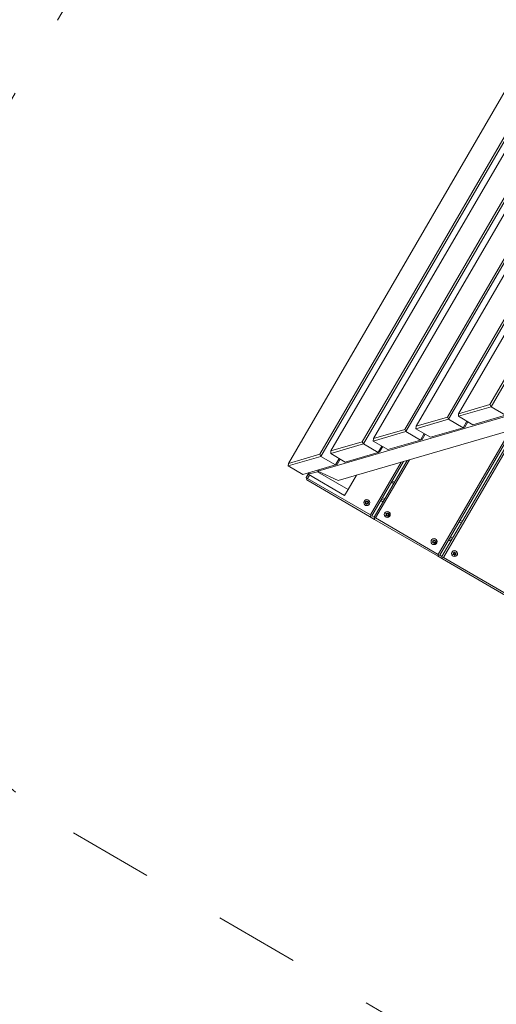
# Model space of a CAD drawing. Extents: x 5477758 to 5478338, y 5918296 to 5918502.
# Tile 65 of 138: x 5477948.464 to 5477949.027, y 5918452.679 to 5918453.843. Entities that reach past the tile are written whole.
import ezdxf

# ---------------------------------------------------------------- set-up
doc = ezdxf.new("R2010")
doc.units = 0
doc.linetypes.add('DASHED', pattern=[19.05, 12.7, -6.35])
doc.layers.get('0').update_dxf_attribs({"linetype": 'CONTINUOUS', "lineweight": 13})
for name, color, linetype, lineweight in [('0_WSPÓŁRZĘDNE_ODNOŚNIKI', 6, 'CONTINUOUS', 15), ('Widoczne (ISO)', 7, 'CONTINUOUS', 50), ('Widoczne wąskie (ISO)', 7, 'CONTINUOUS', 35)]:
    doc.layers.add(name, color=color, linetype=linetype, lineweight=lineweight)
doc.styles.add('pktkecm$0$STANDARD', font='romans')
doc.dimstyles.new('pktkecm$0$ODNOŚNIKI', dxfattribs={"dimtxt": 17.5, "dimasz": 6, "dimexe": 7, "dimexo": 7, "dimgap": 7, "dimtad": 1, "dimtoh": 1, "dimdec": 0, "dimzin": 0, "dimdsep": 46, "dimtxsty": 'pktkecm$0$STANDARD', "dimblk": 'pktkecm$0$_Dot', "dimcen": 8, "dimdle": 7, "dimclrt": 2, "dimadec": 0, "dimazin": 0, "dimtfac": 1, "dimtdec": 0, "dimtofl": 0, "dimtmove": 0, "dimatfit": 3, "dimldrblk": 'pktkecm$0$_DotBlank', "dimfxl": 0, "dimtolj": 1, "dimtzin": 0, "dimarcsym": 0})

# ---------------------------------------------------------------- blocks, each defined once
blk = doc.blocks.new('zw$11A0')
at = {"linetype": 'DASHED', "lineweight": 0, "ltscale": 0.01}
blk.add_lwpolyline([(355.47, -15.73, 0.414024), (305.47, 34.23), (189.05, 34.23, 0.414214), (139.05, -15.77), (139.04, -138.19, 0.414239), (189.04, -188.19), (305.36, -188.19, 0.413955), (355.36, -138.24)], format="xyb", close=True, dxfattribs=at)
at = {"layer": 'Widoczne (ISO)', "lineweight": 0}
for p, q in [((189.04, -137.59), (189.04, -18.14)), ((191.7, -20.94), (191.7, -134.8)), ((191.95, -134.94), (191.95, -20.79)), ((192.66, -133.79), (192.66, -21.94)), ((195.31, -24.74), (195.31, -131)), ((195.57, -131.14), (195.57, -24.59)), ((196.27, -129.99), (196.27, -25.75)), ((198.93, -28.54), (198.93, -127.19)), ((199.18, -127.34), (199.18, -28.39)), ((199.89, -126.19), (199.89, -29.55)), ((202.55, -32.34), (202.55, -123.39)), ((202.8, -123.54), (202.8, -32.2)), ((203.5, -122.39), (203.5, -33.35)), ((206.41, -119.74), (206.41, -36)), ((206.16, -36.14), (206.16, -119.59)), ((192.52, -136.65), (212.81, -115.31)), ((215.14, -115.36), (195.14, -136.39)), ((206.16, -119.59), (203.5, -122.39)), ((203.63, -122.66), (206.41, -119.74)), ((208.41, -119.74), (205.63, -122.66)), ((206.16, -119.59), (206.41, -119.74)), ((206.41, -119.74), (208.41, -119.74)), ((209.8, -120.97), (209.8, -137.99)), ((210, -137.99), (210, -120.76)), ((210.3, -120.45), (210.3, -137.99)), ((210.5, -137.99), (210.5, -120.24)), ((203.5, -122.39), (203.63, -122.66)), ((202.55, -123.39), (199.89, -126.19)), ((200.02, -126.46), (202.8, -123.54)), ((204.8, -123.54), (202.01, -126.46)), ((202.55, -123.39), (202.8, -123.54)), ((202.8, -123.54), (204.8, -123.54)), ((203.63, -122.66), (205.63, -122.66)), ((204.8, -122.66), (204.8, -123.54)), ((204.92, -123.39), (204.8, -123.54)), ((204.92, -123.39), (204.92, -122.66)), ((199.89, -126.19), (200.02, -126.46)), ((200.02, -126.46), (202.01, -126.46)), ((201.18, -126.46), (201.18, -127.34)), ((201.31, -127.19), (201.31, -126.46)), ((198.93, -127.19), (196.27, -129.99)), ((196.4, -130.26), (199.18, -127.34)), ((201.18, -127.34), (198.4, -130.26)), ((198.93, -127.19), (199.18, -127.34)), ((199.18, -127.34), (201.18, -127.34)), ((201.31, -127.19), (201.18, -127.34)), ((196.27, -129.99), (196.4, -130.26)), ((196.4, -130.26), (198.4, -130.26)), ((197.56, -130.26), (197.56, -131.14)), ((197.69, -131), (197.69, -130.26)), ((200.7, -137.99), (200.7, -130.54)), ((201, -130.23), (201, -137.99)), ((201.2, -137.99), (201.2, -130.02)), ((195.31, -131), (192.66, -133.79)), ((192.79, -134.07), (195.57, -131.14)), ((197.56, -131.14), (194.78, -134.07)), ((195.31, -131), (195.57, -131.14)), ((195.57, -131.14), (197.56, -131.14)), ((197.69, -131), (197.56, -131.14)), ((200.5, -130.75), (200.5, -137.99)), ((192.66, -133.79), (192.79, -134.07)), ((201, -133.19), (200.7, -133.19)), ((200.7, -133.39), (201, -133.39)), ((210.3, -133.19), (210, -133.19)), ((210, -133.39), (210.3, -133.39)), ((191.7, -134.8), (189.04, -137.59)), ((189.17, -137.87), (191.95, -134.94)), ((193.95, -134.94), (191.17, -137.87)), ((191.7, -134.8), (191.95, -134.94)), ((191.95, -134.94), (193.95, -134.94)), ((192.79, -134.07), (194.78, -134.07)), ((193.95, -134.07), (193.95, -134.94)), ((194.08, -134.8), (193.95, -134.94)), ((194.08, -134.8), (194.08, -134.07)), ((196.7, -134.75), (196.7, -136.73)), ((195.14, -136.39), (192.52, -136.65)), ((201, -135.49), (200.7, -135.49)), ((201, -135.69), (200.7, -135.69)), ((200.7, -135.69), (201, -135.69)), ((200.7, -135.89), (201, -135.89)), ((210.3, -135.49), (210, -135.49)), ((210.3, -135.69), (210, -135.69)), ((210, -135.69), (210.3, -135.69)), ((210, -135.89), (210.3, -135.89)), ((191.7, -137.54), (192.52, -136.73)), ((191.7, -137.54), (191.7, -137.3)), ((191.7, -137.54), (191.7, -137.99)), ((191.7, -137.54), (196.7, -137.54)), ((191.9, -137.99), (191.9, -137.54)), ((192.52, -136.73), (192.52, -136.45)), ((192.52, -136.45), (192.52, -136.65)), ((192.52, -136.73), (196.7, -136.73)), ((196.7, -136.73), (196.7, -137.54)), ((199.2, -136.94), (199.3, -136.88)), ((199.3, -137), (199.2, -136.94)), ((199.3, -136.88), (199.3, -136.77)), ((199.3, -136.77), (199.4, -136.83)), ((199.3, -137.12), (199.3, -137)), ((199.4, -137.06), (199.3, -137.12)), ((199.4, -136.83), (199.5, -136.77)), ((199.5, -137.12), (199.4, -137.06)), ((199.5, -136.77), (199.5, -136.88)), ((199.5, -136.88), (199.6, -136.94)), ((199.6, -136.94), (199.5, -137)), ((199.5, -137), (199.5, -137.12)), ((202, -136.94), (202.1, -136.88)), ((202.1, -137), (202, -136.94)), ((202.1, -136.88), (202.1, -136.77)), ((202.1, -136.77), (202.2, -136.83)), ((202.1, -137.12), (202.1, -137)), ((202.2, -137.06), (202.1, -137.12)), ((202.2, -136.83), (202.3, -136.77)), ((202.3, -137.12), (202.2, -137.06)), ((202.3, -136.77), (202.3, -136.88)), ((202.3, -136.88), (202.4, -136.94)), ((202.4, -136.94), (202.3, -137)), ((202.3, -137), (202.3, -137.12)), ((208.4, -136.94), (208.5, -136.88)), ((208.5, -137), (208.4, -136.94)), ((208.5, -136.88), (208.5, -136.77)), ((208.5, -136.77), (208.6, -136.83)), ((208.5, -137.12), (208.5, -137)), ((208.6, -137.06), (208.5, -137.12)), ((208.6, -136.83), (208.7, -136.77)), ((208.7, -137.12), (208.6, -137.06)), ((208.7, -136.77), (208.7, -136.88)), ((208.7, -136.88), (208.8, -136.94)), ((208.8, -136.94), (208.7, -137)), ((208.7, -137), (208.7, -137.12)), ((211.2, -136.94), (211.3, -136.88)), ((211.3, -137), (211.2, -136.94)), ((211.3, -136.88), (211.3, -136.77)), ((211.3, -136.77), (211.4, -136.83)), ((211.3, -137.12), (211.3, -137)), ((211.4, -137.06), (211.3, -137.12)), ((211.4, -136.83), (211.5, -136.77)), ((211.5, -137.12), (211.4, -137.06)), ((211.5, -136.77), (211.5, -136.88)), ((211.5, -136.88), (211.6, -136.94)), ((211.6, -136.94), (211.5, -137)), ((211.5, -137), (211.5, -137.12)), ((189.04, -137.59), (189.17, -137.87)), ((189.17, -137.87), (191.17, -137.87)), ((191.8, -138.09), (191.7, -137.99)), ((191.9, -137.99), (191.8, -138.09)), ((191.9, -138.19), (191.8, -138.09)), ((200.5, -137.99), (191.9, -137.99)), ((191.9, -138.19), (200.5, -138.19)), ((200.6, -138.09), (200.5, -137.99)), ((200.6, -138.09), (200.5, -138.19)), ((200.5, -138.19), (201.2, -138.19)), ((200.7, -137.99), (200.6, -138.09)), ((201, -137.99), (200.7, -137.99)), ((201.1, -138.09), (201, -137.99)), ((201.2, -137.99), (201.1, -138.09)), ((201.2, -138.19), (201.1, -138.09)), ((209.8, -137.99), (201.2, -137.99)), ((201.2, -138.19), (209.8, -138.19)), ((209.9, -138.09), (209.8, -137.99)), ((209.9, -138.09), (209.8, -138.19)), ((209.8, -138.19), (210.5, -138.19)), ((210, -137.99), (209.9, -138.09)), ((210.3, -137.99), (210, -137.99)), ((210.4, -138.09), (210.3, -137.99)), ((210.5, -137.99), (210.4, -138.09)), ((210.5, -138.19), (210.4, -138.09)), ((219.1, -137.99), (210.5, -137.99)), ((210.5, -138.19), (219.1, -138.19))]:
    blk.add_line(p, q, dxfattribs=at)
for centre in [(199.4, -136.94), (202.3, -136.94), (208.7, -136.94), (211.6, -136.94)]:
    blk.add_circle(centre, 0.2, dxfattribs=at)
blk.add_arc((211.4, -136.94), 0.375, 339.6359, 20.3641, dxfattribs=at)
at = {"layer": 'Widoczne wąskie (ISO)', "lineweight": 0}
for centre in [(199.4, -136.94), (202.2, -136.94), (208.6, -136.94), (211.4, -136.94)]:
    blk.add_circle(centre, 0.355, dxfattribs=at)
blk = doc.blocks.new('pktkecm$0$_Dot')
at = {"color": 0, "linetype": 'ByBlock', "lineweight": -2}
blk.add_line((-0.5, 0), (-1, 0), dxfattribs=at)
at = {"color": 0, "linetype": 'ByBlock', "const_width": 0.5}
blk.add_lwpolyline([(-0.25, 0, 1), (0.25, 0, 1)], format="xyb", close=True, dxfattribs=at)
blk = doc.blocks.new('pktkecm$0$_DotBlank')
at = {"color": 0, "linetype": 'ByBlock', "lineweight": -2}
blk.add_line((-0.5, 0), (-1, 0), dxfattribs=at)
blk.add_circle((0, 0), 0.5, dxfattribs=at)

msp = doc.modelspace()

# ---------------------------------------------------------------- block references
at = {"lineweight": -2, "xscale": 0.00998084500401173, "yscale": 0.00998084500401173, "zscale": 0.00998084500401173, "rotation": 329.825700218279}
msp.add_blockref('zw$11A0', (5477947.8406, 5918455.4539), dxfattribs=at)

# ---------------------------------------------------------------- leaders
at = {"layer": '0_WSPÓŁRZĘDNE_ODNOŚNIKI', "lineweight": -3}
for points in [[(5477948.94, 5918468.0809), (5477949.5814, 5918453.5436)], [(5477960.9248, 5918456.3893), (5477948.8287, 5918447.1925)], [(5477954.3531, 5918453.1419), (5477947.8495, 5918447.756)], [(5477957.4259, 5918453.0172), (5477948.4825, 5918446.5917)]]:
    msp.add_leader(points, dimstyle='pktkecm$0$ODNOŚNIKI', override={"dimasz": 2.8}, dxfattribs=at)

doc.saveas('drawing.dxf')
